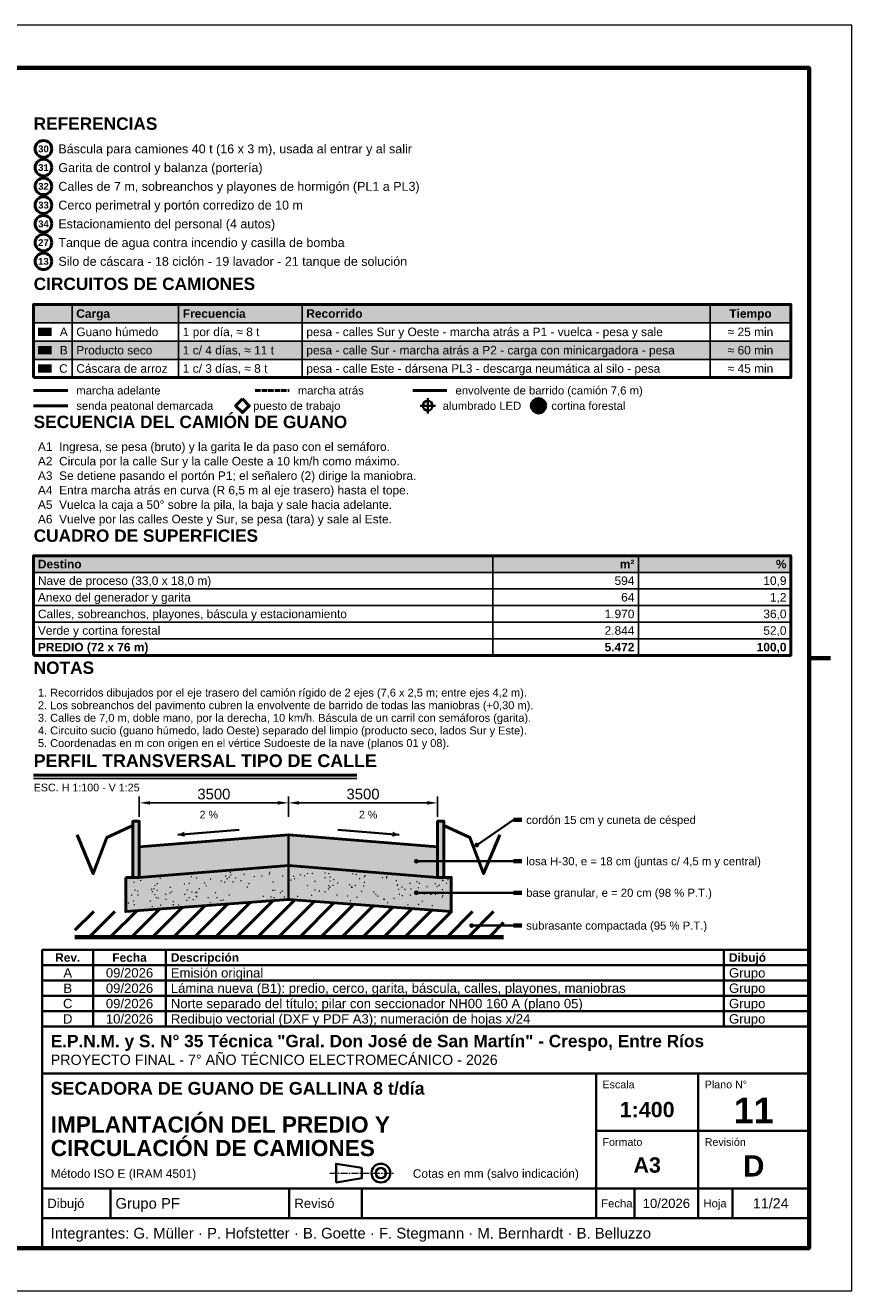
# Model space of a CAD drawing. Header units: millimetres. Extents: x 0 to 420, y 0 to 297.
# Tile 3 of 3: x 226 to 420, y 0 to 297. Entities that reach past the tile are written whole.
import ezdxf
from ezdxf.enums import TextEntityAlignment as Align

# ---------------------------------------------------------------- set-up
doc = ezdxf.new("R2010")
doc.units = ezdxf.units.MM
doc.header["$LTSCALE"] = 0.5
doc.linetypes.add('CENTER', pattern=[5.08, 3.175, -0.635, 0.635, -0.635])
doc.linetypes.add('DASHED', pattern=[1.524, 1.27, -0.254])
for name, color, linetype, lineweight in [('CONTORNO', 7, 'CONTINUOUS', 50), ('COTAS', 7, 'CONTINUOUS', 25), ('EJES', 1, 'CENTER', 18), ('FINO', 7, 'CONTINUOUS', 25), ('HOJA', 8, 'CONTINUOUS', 13), ('RECUADRO', 7, 'CONTINUOUS', 70), ('RELLENO', 9, 'CONTINUOUS', 13), ('ROTULO', 7, 'CONTINUOUS', 35), ('TEXTO', 7, 'CONTINUOUS', 25)]:
    doc.layers.add(name, color=color, linetype=linetype, lineweight=lineweight)
doc.styles.add('NEGRITA', font='arialbd.ttf')
doc.styles.get("Standard").update_dxf_attribs({"font": 'arial.ttf'})
doc.dimstyles.new('IRAM', dxfattribs={"dimtxt": 2.5, "dimasz": 2.5, "dimexe": 1.5, "dimexo": 1, "dimgap": 0.8, "dimtad": 1, "dimdec": 1, "dimtxsty": 'Standard', "dimcen": 2.5, "dimazin": 3, "dimtfac": 1, "dimtmove": 0, "dimatfit": 3})

msp = doc.modelspace()

# ---------------------------------------------------------------- hatches: boundary and pattern name
at = {"layer": 'CONTORNO', "true_color": 0x000000}
h = msp.add_hatch(dxfattribs=at)
h.set_pattern_fill('ANSI31', scale=1.1)
h.paths.add_polyline_path([(237.7, 83), (338.3, 83), (338.3, 89), (326, 89), (287.8, 91.8), (249.6, 89), (237.7, 89)])
at = {"layer": 'COTAS', "true_color": 0x000000}
for points in [[(261.8, 107), (263.44496, 106.52697), (263.34398, 107.73877)], [(313.8, 107), (312.25602, 107.73877), (312.15504, 106.52697)]]:
    msp.add_hatch(color=7, dxfattribs=at).paths.add_polyline_path(points)
at = {"layer": 'RELLENO', "true_color": 0xe2e8ee}
for points in [[(228, 227.2), (405.7, 227.2), (405.7, 231.5), (228, 231.5)], [(228, 168.6), (405.7, 168.6), (405.7, 172.5), (228, 172.5)]]:
    msp.add_hatch(color=7, dxfattribs=at).paths.add_polyline_path(points)
at = {"layer": 'RELLENO', "true_color": 0x96581c}
msp.add_hatch(color=7, dxfattribs=at).paths.add_polyline_path([(229, 224.05), (232.2, 224.05), (232.2, 226.05), (229, 226.05)])
at = {"layer": 'RELLENO', "true_color": 0xf5f5f5}
msp.add_hatch(color=7, dxfattribs=at).paths.add_polyline_path([(228, 218.6), (405.7, 218.6), (405.7, 222.9), (228, 222.9)])
at = {"layer": 'RELLENO', "true_color": 0x277f4a}
msp.add_hatch(color=7, dxfattribs=at).paths.add_polyline_path([(229, 219.75), (232.2, 219.75), (232.2, 221.75), (229, 221.75)])
at = {"layer": 'RELLENO', "true_color": 0xde8400}
msp.add_hatch(color=7, dxfattribs=at).paths.add_polyline_path([(229, 215.45), (232.2, 215.45), (232.2, 217.45), (229, 217.45)])
at = {"layer": 'RELLENO', "true_color": 0xc4deb8}
h = msp.add_hatch(color=7, dxfattribs=at)
edge = h.paths.add_edge_path()
edge.add_arc((346.5, 207.7), 1.7, 0, 360)
at = {"layer": 'RELLENO', "true_color": 0x969696}
for points in [[(252.8, 97), (251.3, 97), (251.3, 110.2), (252.8, 110.2)], [(322.8, 97), (324.3, 97), (324.3, 110.2), (322.8, 110.2)]]:
    msp.add_hatch(color=7, dxfattribs=at).paths.add_polyline_path(points)
at = {"layer": 'RELLENO', "true_color": 0xcccec8}
msp.add_hatch(color=7, dxfattribs=at).paths.add_polyline_path([(252.8, 104.2), (287.8, 107), (322.8, 104.2), (322.8, 97), (287.8, 99.8), (252.8, 97)])
at = {"layer": 'RELLENO', "true_color": 0x000000}
h = msp.add_hatch(color=7, dxfattribs=at)
edge = h.paths.add_edge_path()
edge.add_arc((332, 104.6), 0.55, 0, 360)
h = msp.add_hatch(color=7, dxfattribs=at)
edge = h.paths.add_edge_path()
edge.add_arc((317.8, 100.8), 0.55, 0, 360)
at = {"layer": 'RELLENO', "true_color": 0xffffff}
msp.add_hatch(color=7, dxfattribs=at).paths.add_polyline_path([(249.6, 97), (252.8, 97), (287.8, 99.8), (322.8, 97), (326, 97), (326, 89), (287.8, 91.8), (249.6, 89)])
at = {"layer": 'RELLENO', "true_color": 0x505050}
h = msp.add_hatch(color=7, dxfattribs=at)
edge = h.paths.add_edge_path()
edge.add_arc((274.18162, 98.20609), 0.17, 0, 360)
h = msp.add_hatch(color=7, dxfattribs=at)
edge = h.paths.add_edge_path()
edge.add_arc((283.32794, 97.84395), 0.17, 0, 360)
h = msp.add_hatch(color=7, dxfattribs=at)
edge = h.paths.add_edge_path()
edge.add_arc((283.43332, 98.19592), 0.17, 0, 360)
h = msp.add_hatch(color=7, dxfattribs=at)
edge = h.paths.add_edge_path()
edge.add_arc((292.26435, 97.91407), 0.17, 0, 360)
h = msp.add_hatch(color=7, dxfattribs=at)
edge = h.paths.add_edge_path()
edge.add_arc((293.40776, 97.92208), 0.17, 0, 360)
h = msp.add_hatch(color=7, dxfattribs=at)
edge = h.paths.add_edge_path()
edge.add_arc((296.41065, 98.05899), 0.17, 0, 360)
h = msp.add_hatch(color=7, dxfattribs=at)
edge = h.paths.add_edge_path()
edge.add_arc((297.24122, 97.92016), 0.17, 0, 360)
h = msp.add_hatch(color=7, dxfattribs=at)
edge = h.paths.add_edge_path()
edge.add_arc((251.54564, 95.88429), 0.17, 0, 360)
h = msp.add_hatch(color=7, dxfattribs=at)
edge = h.paths.add_edge_path()
edge.add_arc((253.10997, 96.27224), 0.17, 0, 360)
h = msp.add_hatch(color=7, dxfattribs=at)
edge = h.paths.add_edge_path()
edge.add_arc((256.50042, 95.0999), 0.17, 0, 360)
h = msp.add_hatch(color=7, dxfattribs=at)
edge = h.paths.add_edge_path()
edge.add_arc((257.01842, 95.54425), 0.17, 0, 360)
h = msp.add_hatch(color=7, dxfattribs=at)
edge = h.paths.add_edge_path()
edge.add_arc((257.74502, 96.82287), 0.17, 0, 360)
h = msp.add_hatch(color=7, dxfattribs=at)
edge = h.paths.add_edge_path()
edge.add_arc((263.39259, 95.43562), 0.17, 0, 360)
h = msp.add_hatch(color=7, dxfattribs=at)
edge = h.paths.add_edge_path()
edge.add_arc((264.53947, 95.60421), 0.17, 0, 360)
h = msp.add_hatch(color=7, dxfattribs=at)
edge = h.paths.add_edge_path()
edge.add_arc((264.98355, 97.13326), 0.17, 0, 360)
h = msp.add_hatch(color=7, dxfattribs=at)
edge = h.paths.add_edge_path()
edge.add_arc((266.2399, 96.88953), 0.17, 0, 360)
h = msp.add_hatch(color=7, dxfattribs=at)
edge = h.paths.add_edge_path()
edge.add_arc((268.12822, 95.69726), 0.17, 0, 360)
h = msp.add_hatch(color=7, dxfattribs=at)
edge = h.paths.add_edge_path()
edge.add_arc((268.47457, 95.01459), 0.17, 0, 360)
h = msp.add_hatch(color=7, dxfattribs=at)
edge = h.paths.add_edge_path()
edge.add_arc((269.525, 96.62561), 0.17, 0, 360)
h = msp.add_hatch(color=7, dxfattribs=at)
edge = h.paths.add_edge_path()
edge.add_arc((272.02076, 96.16824), 0.17, 0, 360)
h = msp.add_hatch(color=7, dxfattribs=at)
edge = h.paths.add_edge_path()
edge.add_arc((272.83765, 95.88224), 0.17, 0, 360)
h = msp.add_hatch(color=7, dxfattribs=at)
edge = h.paths.add_edge_path()
edge.add_arc((273.07172, 97.32716), 0.17, 0, 360)
h = msp.add_hatch(color=7, dxfattribs=at)
edge = h.paths.add_edge_path()
edge.add_arc((273.43908, 96.71179), 0.17, 0, 360)
h = msp.add_hatch(color=7, dxfattribs=at)
edge = h.paths.add_edge_path()
edge.add_arc((273.91595, 97.07807), 0.17, 0, 360)
h = msp.add_hatch(color=7, dxfattribs=at)
edge = h.paths.add_edge_path()
edge.add_arc((274.29368, 97.59757), 0.17, 0, 360)
h = msp.add_hatch(color=7, dxfattribs=at)
edge = h.paths.add_edge_path()
edge.add_arc((274.78744, 95.94942), 0.17, 0, 360)
h = msp.add_hatch(color=7, dxfattribs=at)
edge = h.paths.add_edge_path()
edge.add_arc((275.39233, 96.84036), 0.17, 0, 360)
h = msp.add_hatch(color=7, dxfattribs=at)
edge = h.paths.add_edge_path()
edge.add_arc((276.65792, 96.22817), 0.17, 0, 360)
h = msp.add_hatch(color=7, dxfattribs=at)
edge = h.paths.add_edge_path()
edge.add_arc((277.43332, 97.71482), 0.17, 0, 360)
h = msp.add_hatch(color=7, dxfattribs=at)
edge = h.paths.add_edge_path()
edge.add_arc((278.53557, 95.56731), 0.17, 0, 360)
h = msp.add_hatch(color=7, dxfattribs=at)
edge = h.paths.add_edge_path()
edge.add_arc((279.79242, 97.21408), 0.17, 0, 360)
h = msp.add_hatch(color=7, dxfattribs=at)
edge = h.paths.add_edge_path()
edge.add_arc((281.56992, 97.34406), 0.17, 0, 360)
h = msp.add_hatch(color=7, dxfattribs=at)
edge = h.paths.add_edge_path()
edge.add_arc((283.32729, 97.81562), 0.17, 0, 360)
h = msp.add_hatch(color=7, dxfattribs=at)
edge = h.paths.add_edge_path()
edge.add_arc((284.21894, 95.94249), 0.17, 0, 360)
h = msp.add_hatch(color=7, dxfattribs=at)
edge = h.paths.add_edge_path()
edge.add_arc((286.46413, 97.30903), 0.17, 0, 360)
h = msp.add_hatch(color=7, dxfattribs=at)
edge = h.paths.add_edge_path()
edge.add_arc((287.78294, 96.93582), 0.17, 0, 360)
h = msp.add_hatch(color=7, dxfattribs=at)
edge = h.paths.add_edge_path()
edge.add_arc((288.38966, 96.36615), 0.17, 0, 360)
h = msp.add_hatch(color=7, dxfattribs=at)
edge = h.paths.add_edge_path()
edge.add_arc((289.04267, 97.26785), 0.17, 0, 360)
h = msp.add_hatch(color=7, dxfattribs=at)
edge = h.paths.add_edge_path()
edge.add_arc((289.23813, 96.67046), 0.17, 0, 360)
h = msp.add_hatch(color=7, dxfattribs=at)
edge = h.paths.add_edge_path()
edge.add_arc((290.57914, 97.61708), 0.17, 0, 360)
h = msp.add_hatch(color=7, dxfattribs=at)
edge = h.paths.add_edge_path()
edge.add_arc((291.5827, 97.38089), 0.17, 0, 360)
h = msp.add_hatch(color=7, dxfattribs=at)
edge = h.paths.add_edge_path()
edge.add_arc((292.25899, 95.09177), 0.17, 0, 360)
h = msp.add_hatch(color=7, dxfattribs=at)
edge = h.paths.add_edge_path()
edge.add_arc((294.01745, 96.08097), 0.17, 0, 360)
h = msp.add_hatch(color=7, dxfattribs=at)
edge = h.paths.add_edge_path()
edge.add_arc((296.40646, 96.91899), 0.17, 0, 360)
h = msp.add_hatch(color=7, dxfattribs=at)
edge = h.paths.add_edge_path()
edge.add_arc((297.25516, 95.03278), 0.17, 0, 360)
h = msp.add_hatch(color=7, dxfattribs=at)
edge = h.paths.add_edge_path()
edge.add_arc((297.56718, 97.08301), 0.17, 0, 360)
h = msp.add_hatch(color=7, dxfattribs=at)
edge = h.paths.add_edge_path()
edge.add_arc((297.57331, 96.12603), 0.17, 0, 360)
h = msp.add_hatch(color=7, dxfattribs=at)
edge = h.paths.add_edge_path()
edge.add_arc((298.24311, 95.15743), 0.17, 0, 360)
h = msp.add_hatch(color=7, dxfattribs=at)
edge = h.paths.add_edge_path()
edge.add_arc((298.44955, 96.49182), 0.17, 0, 360)
h = msp.add_hatch(color=7, dxfattribs=at)
edge = h.paths.add_edge_path()
edge.add_arc((299.37497, 95.71276), 0.17, 0, 360)
h = msp.add_hatch(color=7, dxfattribs=at)
edge = h.paths.add_edge_path()
edge.add_arc((302.17986, 95.28074), 0.17, 0, 360)
h = msp.add_hatch(color=7, dxfattribs=at)
edge = h.paths.add_edge_path()
edge.add_arc((302.91295, 97.83413), 0.17, 0, 360)
h = msp.add_hatch(color=7, dxfattribs=at)
edge = h.paths.add_edge_path()
edge.add_arc((303.48905, 95.0841), 0.17, 0, 360)
h = msp.add_hatch(color=7, dxfattribs=at)
edge = h.paths.add_edge_path()
edge.add_arc((303.68358, 97.68464), 0.17, 0, 360)
h = msp.add_hatch(color=7, dxfattribs=at)
edge = h.paths.add_edge_path()
edge.add_arc((304.48956, 96.71357), 0.17, 0, 360)
h = msp.add_hatch(color=7, dxfattribs=at)
edge = h.paths.add_edge_path()
edge.add_arc((305.47487, 95.00232), 0.17, 0, 360)
h = msp.add_hatch(color=7, dxfattribs=at)
edge = h.paths.add_edge_path()
edge.add_arc((305.62281, 97.18747), 0.17, 0, 360)
h = msp.add_hatch(color=7, dxfattribs=at)
edge = h.paths.add_edge_path()
edge.add_arc((305.62903, 95.83492), 0.17, 0, 360)
h = msp.add_hatch(color=7, dxfattribs=at)
edge = h.paths.add_edge_path()
edge.add_arc((305.80471, 97.44965), 0.17, 0, 360)
h = msp.add_hatch(color=7, dxfattribs=at)
edge = h.paths.add_edge_path()
edge.add_arc((309.85365, 96.95329), 0.17, 0, 360)
h = msp.add_hatch(color=7, dxfattribs=at)
edge = h.paths.add_edge_path()
edge.add_arc((310.81033, 96.87195), 0.17, 0, 360)
h = msp.add_hatch(color=7, dxfattribs=at)
edge = h.paths.add_edge_path()
edge.add_arc((310.91535, 97.16643), 0.17, 0, 360)
h = msp.add_hatch(color=7, dxfattribs=at)
edge = h.paths.add_edge_path()
edge.add_arc((313.14959, 96.23877), 0.17, 0, 360)
h = msp.add_hatch(color=7, dxfattribs=at)
edge = h.paths.add_edge_path()
edge.add_arc((313.36623, 95.13352), 0.17, 0, 360)
h = msp.add_hatch(color=7, dxfattribs=at)
edge = h.paths.add_edge_path()
edge.add_arc((313.38421, 95.25803), 0.17, 0, 360)
h = msp.add_hatch(color=7, dxfattribs=at)
edge = h.paths.add_edge_path()
edge.add_arc((316.32493, 95.63423), 0.17, 0, 360)
h = msp.add_hatch(color=7, dxfattribs=at)
edge = h.paths.add_edge_path()
edge.add_arc((317.94286, 96.01232), 0.17, 0, 360)
h = msp.add_hatch(color=7, dxfattribs=at)
edge = h.paths.add_edge_path()
edge.add_arc((318.51346, 95.60504), 0.17, 0, 360)
h = msp.add_hatch(color=7, dxfattribs=at)
edge = h.paths.add_edge_path()
edge.add_arc((322.24479, 95.51083), 0.17, 0, 360)
h = msp.add_hatch(color=7, dxfattribs=at)
edge = h.paths.add_edge_path()
edge.add_arc((322.69853, 94.87099), 0.17, 0, 360)
h = msp.add_hatch(color=7, dxfattribs=at)
edge = h.paths.add_edge_path()
edge.add_arc((323.21387, 95.16403), 0.17, 0, 360)
h = msp.add_hatch(color=7, dxfattribs=at)
edge = h.paths.add_edge_path()
edge.add_arc((323.93308, 96.34494), 0.17, 0, 360)
h = msp.add_hatch(color=7, dxfattribs=at)
edge = h.paths.add_edge_path()
edge.add_arc((324.06095, 96.25831), 0.17, 0, 360)
h = msp.add_hatch(color=7, dxfattribs=at)
edge = h.paths.add_edge_path()
edge.add_arc((324.89783, 95.66825), 0.17, 0, 360)
h = msp.add_hatch(color=7, dxfattribs=at)
edge = h.paths.add_edge_path()
edge.add_arc((325.22375, 96.47009), 0.17, 0, 360)
h = msp.add_hatch(color=7, dxfattribs=at)
edge = h.paths.add_edge_path()
edge.add_arc((251.00965, 92.85993), 0.17, 0, 360)
h = msp.add_hatch(color=7, dxfattribs=at)
edge = h.paths.add_edge_path()
edge.add_arc((251.79869, 94.01192), 0.17, 0, 360)
h = msp.add_hatch(color=7, dxfattribs=at)
edge = h.paths.add_edge_path()
edge.add_arc((252.4402, 93.792), 0.17, 0, 360)
h = msp.add_hatch(color=7, dxfattribs=at)
edge = h.paths.add_edge_path()
edge.add_arc((252.46221, 92.86001), 0.17, 0, 360)
h = msp.add_hatch(color=7, dxfattribs=at)
edge = h.paths.add_edge_path()
edge.add_arc((255.69248, 94.21731), 0.17, 0, 360)
h = msp.add_hatch(color=7, dxfattribs=at)
edge = h.paths.add_edge_path()
edge.add_arc((255.85977, 93.66461), 0.17, 0, 360)
h = msp.add_hatch(color=7, dxfattribs=at)
edge = h.paths.add_edge_path()
edge.add_arc((256.23119, 94.32661), 0.17, 0, 360)
h = msp.add_hatch(color=7, dxfattribs=at)
edge = h.paths.add_edge_path()
edge.add_arc((256.4245, 92.99383), 0.17, 0, 360)
h = msp.add_hatch(color=7, dxfattribs=at)
edge = h.paths.add_edge_path()
edge.add_arc((256.75324, 92.28322), 0.17, 0, 360)
h = msp.add_hatch(color=7, dxfattribs=at)
edge = h.paths.add_edge_path()
edge.add_arc((256.97681, 93.99948), 0.17, 0, 360)
h = msp.add_hatch(color=7, dxfattribs=at)
edge = h.paths.add_edge_path()
edge.add_arc((257.27808, 92.12454), 0.17, 0, 360)
h = msp.add_hatch(color=7, dxfattribs=at)
edge = h.paths.add_edge_path()
edge.add_arc((258.9614, 93.05015), 0.17, 0, 360)
h = msp.add_hatch(color=7, dxfattribs=at)
edge = h.paths.add_edge_path()
edge.add_arc((259.96923, 93.35021), 0.17, 0, 360)
h = msp.add_hatch(color=7, dxfattribs=at)
edge = h.paths.add_edge_path()
edge.add_arc((260.04872, 94.65216), 0.17, 0, 360)
h = msp.add_hatch(color=7, dxfattribs=at)
edge = h.paths.add_edge_path()
edge.add_arc((260.44046, 93.67883), 0.17, 0, 360)
h = msp.add_hatch(color=7, dxfattribs=at)
edge = h.paths.add_edge_path()
edge.add_arc((263.45428, 93.03683), 0.17, 0, 360)
h = msp.add_hatch(color=7, dxfattribs=at)
edge = h.paths.add_edge_path()
edge.add_arc((264.08646, 94.06384), 0.17, 0, 360)
h = msp.add_hatch(color=7, dxfattribs=at)
edge = h.paths.add_edge_path()
edge.add_arc((264.50366, 92.24824), 0.17, 0, 360)
h = msp.add_hatch(color=7, dxfattribs=at)
edge = h.paths.add_edge_path()
edge.add_arc((265.12763, 93.58895), 0.17, 0, 360)
h = msp.add_hatch(color=7, dxfattribs=at)
edge = h.paths.add_edge_path()
edge.add_arc((266.04541, 93.40786), 0.17, 0, 360)
h = msp.add_hatch(color=7, dxfattribs=at)
edge = h.paths.add_edge_path()
edge.add_arc((266.2075, 92.56683), 0.17, 0, 360)
h = msp.add_hatch(color=7, dxfattribs=at)
edge = h.paths.add_edge_path()
edge.add_arc((266.2359, 92.49), 0.17, 0, 360)
h = msp.add_hatch(color=7, dxfattribs=at)
edge = h.paths.add_edge_path()
edge.add_arc((266.29884, 93.56224), 0.17, 0, 360)
h = msp.add_hatch(color=7, dxfattribs=at)
edge = h.paths.add_edge_path()
edge.add_arc((266.85035, 94.37713), 0.17, 0, 360)
h = msp.add_hatch(color=7, dxfattribs=at)
edge = h.paths.add_edge_path()
edge.add_arc((268.96229, 92.22387), 0.17, 0, 360)
h = msp.add_hatch(color=7, dxfattribs=at)
edge = h.paths.add_edge_path()
edge.add_arc((270.68109, 93.42572), 0.17, 0, 360)
h = msp.add_hatch(color=7, dxfattribs=at)
edge = h.paths.add_edge_path()
edge.add_arc((271.01506, 92.23457), 0.17, 0, 360)
h = msp.add_hatch(color=7, dxfattribs=at)
edge = h.paths.add_edge_path()
edge.add_arc((273.90885, 92.86808), 0.17, 0, 360)
h = msp.add_hatch(color=7, dxfattribs=at)
edge = h.paths.add_edge_path()
edge.add_arc((278.15214, 94.73598), 0.17, 0, 360)
h = msp.add_hatch(color=7, dxfattribs=at)
edge = h.paths.add_edge_path()
edge.add_arc((281.89358, 92.58984), 0.17, 0, 360)
h = msp.add_hatch(color=7, dxfattribs=at)
edge = h.paths.add_edge_path()
edge.add_arc((283.71706, 92.42226), 0.17, 0, 360)
h = msp.add_hatch(color=7, dxfattribs=at)
edge = h.paths.add_edge_path()
edge.add_arc((284.08884, 93.94727), 0.17, 0, 360)
h = msp.add_hatch(color=7, dxfattribs=at)
edge = h.paths.add_edge_path()
edge.add_arc((284.4034, 92.22356), 0.17, 0, 360)
h = msp.add_hatch(color=7, dxfattribs=at)
edge = h.paths.add_edge_path()
edge.add_arc((284.59121, 94.00596), 0.17, 0, 360)
h = msp.add_hatch(color=7, dxfattribs=at)
edge = h.paths.add_edge_path()
edge.add_arc((285.9307, 93.41155), 0.17, 0, 360)
h = msp.add_hatch(color=7, dxfattribs=at)
edge = h.paths.add_edge_path()
edge.add_arc((286.36795, 93.80438), 0.17, 0, 360)
h = msp.add_hatch(color=7, dxfattribs=at)
edge = h.paths.add_edge_path()
edge.add_arc((286.85605, 92.4295), 0.17, 0, 360)
h = msp.add_hatch(color=7, dxfattribs=at)
edge = h.paths.add_edge_path()
edge.add_arc((289.93427, 92.55957), 0.17, 0, 360)
h = msp.add_hatch(color=7, dxfattribs=at)
edge = h.paths.add_edge_path()
edge.add_arc((293.22714, 92.81846), 0.17, 0, 360)
h = msp.add_hatch(color=7, dxfattribs=at)
edge = h.paths.add_edge_path()
edge.add_arc((294.04966, 94.04406), 0.17, 0, 360)
h = msp.add_hatch(color=7, dxfattribs=at)
edge = h.paths.add_edge_path()
edge.add_arc((295.05427, 93.80806), 0.17, 0, 360)
h = msp.add_hatch(color=7, dxfattribs=at)
edge = h.paths.add_edge_path()
edge.add_arc((296.39559, 93.61535), 0.17, 0, 360)
h = msp.add_hatch(color=7, dxfattribs=at)
edge = h.paths.add_edge_path()
edge.add_arc((297.19703, 94.26347), 0.17, 0, 360)
h = msp.add_hatch(color=7, dxfattribs=at)
edge = h.paths.add_edge_path()
edge.add_arc((297.51436, 94.68425), 0.17, 0, 360)
h = msp.add_hatch(color=7, dxfattribs=at)
edge = h.paths.add_edge_path()
edge.add_arc((299.17946, 92.88454), 0.17, 0, 360)
h = msp.add_hatch(color=7, dxfattribs=at)
edge = h.paths.add_edge_path()
edge.add_arc((301.67385, 92.65992), 0.17, 0, 360)
h = msp.add_hatch(color=7, dxfattribs=at)
edge = h.paths.add_edge_path()
edge.add_arc((302.63783, 94.80362), 0.17, 0, 360)
h = msp.add_hatch(color=7, dxfattribs=at)
edge = h.paths.add_edge_path()
edge.add_arc((302.71477, 94.63782), 0.17, 0, 360)
h = msp.add_hatch(color=7, dxfattribs=at)
edge = h.paths.add_edge_path()
edge.add_arc((303.90566, 92.35384), 0.17, 0, 360)
h = msp.add_hatch(color=7, dxfattribs=at)
edge = h.paths.add_edge_path()
edge.add_arc((304.96117, 93.71649), 0.17, 0, 360)
h = msp.add_hatch(color=7, dxfattribs=at)
edge = h.paths.add_edge_path()
edge.add_arc((307.82485, 93.58128), 0.17, 0, 360)
h = msp.add_hatch(color=7, dxfattribs=at)
edge = h.paths.add_edge_path()
edge.add_arc((308.30626, 93.0544), 0.17, 0, 360)
h = msp.add_hatch(color=7, dxfattribs=at)
edge = h.paths.add_edge_path()
edge.add_arc((308.74402, 92.6154), 0.17, 0, 360)
h = msp.add_hatch(color=7, dxfattribs=at)
edge = h.paths.add_edge_path()
edge.add_arc((312.59107, 92.10527), 0.17, 0, 360)
h = msp.add_hatch(color=7, dxfattribs=at)
edge = h.paths.add_edge_path()
edge.add_arc((313.64048, 94.22876), 0.17, 0, 360)
h = msp.add_hatch(color=7, dxfattribs=at)
edge = h.paths.add_edge_path()
edge.add_arc((313.86309, 93.0277), 0.17, 0, 360)
h = msp.add_hatch(color=7, dxfattribs=at)
edge = h.paths.add_edge_path()
edge.add_arc((314.44914, 94.72488), 0.17, 0, 360)
h = msp.add_hatch(color=7, dxfattribs=at)
edge = h.paths.add_edge_path()
edge.add_arc((314.55492, 92.71597), 0.17, 0, 360)
h = msp.add_hatch(color=7, dxfattribs=at)
edge = h.paths.add_edge_path()
edge.add_arc((315.13315, 94.20125), 0.17, 0, 360)
h = msp.add_hatch(color=7, dxfattribs=at)
edge = h.paths.add_edge_path()
edge.add_arc((316.39622, 92.8212), 0.17, 0, 360)
h = msp.add_hatch(color=7, dxfattribs=at)
edge = h.paths.add_edge_path()
edge.add_arc((316.54067, 94.30185), 0.17, 0, 360)
at = {"layer": 'RELLENO', "true_color": 0x000000}
h = msp.add_hatch(color=7, dxfattribs=at)
edge = h.paths.add_edge_path()
edge.add_arc((317.8, 93.4), 0.55, 0, 360)
at = {"layer": 'RELLENO', "true_color": 0x505050}
h = msp.add_hatch(color=7, dxfattribs=at)
edge = h.paths.add_edge_path()
edge.add_arc((318.31026, 94.54863), 0.17, 0, 360)
h = msp.add_hatch(color=7, dxfattribs=at)
edge = h.paths.add_edge_path()
edge.add_arc((318.65245, 93.2313), 0.17, 0, 360)
h = msp.add_hatch(color=7, dxfattribs=at)
edge = h.paths.add_edge_path()
edge.add_arc((319.70064, 93.12174), 0.17, 0, 360)
h = msp.add_hatch(color=7, dxfattribs=at)
edge = h.paths.add_edge_path()
edge.add_arc((320.33181, 94.81462), 0.17, 0, 360)
h = msp.add_hatch(color=7, dxfattribs=at)
edge = h.paths.add_edge_path()
edge.add_arc((321.2082, 92.99337), 0.17, 0, 360)
h = msp.add_hatch(color=7, dxfattribs=at)
edge = h.paths.add_edge_path()
edge.add_arc((321.3202, 93.18044), 0.17, 0, 360)
h = msp.add_hatch(color=7, dxfattribs=at)
edge = h.paths.add_edge_path()
edge.add_arc((322.32693, 93.04338), 0.17, 0, 360)
h = msp.add_hatch(color=7, dxfattribs=at)
edge = h.paths.add_edge_path()
edge.add_arc((323.92299, 92.37371), 0.17, 0, 360)
h = msp.add_hatch(color=7, dxfattribs=at)
edge = h.paths.add_edge_path()
edge.add_arc((323.93311, 94.1505), 0.17, 0, 360)
h = msp.add_hatch(color=7, dxfattribs=at)
edge = h.paths.add_edge_path()
edge.add_arc((324.04915, 92.74563), 0.17, 0, 360)
h = msp.add_hatch(color=7, dxfattribs=at)
edge = h.paths.add_edge_path()
edge.add_arc((250.24098, 91.00515), 0.17, 0, 360)
h = msp.add_hatch(color=7, dxfattribs=at)
edge = h.paths.add_edge_path()
edge.add_arc((251.44642, 91.48326), 0.17, 0, 360)
h = msp.add_hatch(color=7, dxfattribs=at)
edge = h.paths.add_edge_path()
edge.add_arc((251.63737, 90.58021), 0.17, 0, 360)
h = msp.add_hatch(color=7, dxfattribs=at)
edge = h.paths.add_edge_path()
edge.add_arc((255.37196, 91.47222), 0.17, 0, 360)
h = msp.add_hatch(color=7, dxfattribs=at)
edge = h.paths.add_edge_path()
edge.add_arc((255.81588, 90.16927), 0.17, 0, 360)
h = msp.add_hatch(color=7, dxfattribs=at)
edge = h.paths.add_edge_path()
edge.add_arc((257.79868, 90.50816), 0.17, 0, 360)
h = msp.add_hatch(color=7, dxfattribs=at)
edge = h.paths.add_edge_path()
edge.add_arc((259.07297, 91.87164), 0.17, 0, 360)
h = msp.add_hatch(color=7, dxfattribs=at)
edge = h.paths.add_edge_path()
edge.add_arc((260.75411, 90.55678), 0.17, 0, 360)
h = msp.add_hatch(color=7, dxfattribs=at)
edge = h.paths.add_edge_path()
edge.add_arc((260.76561, 91.33221), 0.17, 0, 360)
h = msp.add_hatch(color=7, dxfattribs=at)
edge = h.paths.add_edge_path()
edge.add_arc((260.79376, 90.64059), 0.17, 0, 360)
h = msp.add_hatch(color=7, dxfattribs=at)
edge = h.paths.add_edge_path()
edge.add_arc((262.04356, 90.51451), 0.17, 0, 360)
h = msp.add_hatch(color=7, dxfattribs=at)
edge = h.paths.add_edge_path()
edge.add_arc((263.94864, 91.60604), 0.17, 0, 360)
h = msp.add_hatch(color=7, dxfattribs=at)
edge = h.paths.add_edge_path()
edge.add_arc((265.4336, 91.82241), 0.17, 0, 360)
h = msp.add_hatch(color=7, dxfattribs=at)
edge = h.paths.add_edge_path()
edge.add_arc((269.43843, 91.03189), 0.17, 0, 360)
h = msp.add_hatch(color=7, dxfattribs=at)
edge = h.paths.add_edge_path()
edge.add_arc((271.9358, 91.62128), 0.17, 0, 360)
h = msp.add_hatch(color=7, dxfattribs=at)
edge = h.paths.add_edge_path()
edge.add_arc((272.48362, 91.68359), 0.17, 0, 360)
h = msp.add_hatch(color=7, dxfattribs=at)
edge = h.paths.add_edge_path()
edge.add_arc((302.34657, 91.52284), 0.17, 0, 360)
h = msp.add_hatch(color=7, dxfattribs=at)
edge = h.paths.add_edge_path()
edge.add_arc((310.13602, 91.87996), 0.17, 0, 360)
h = msp.add_hatch(color=7, dxfattribs=at)
edge = h.paths.add_edge_path()
edge.add_arc((310.34946, 91.83131), 0.17, 0, 360)
h = msp.add_hatch(color=7, dxfattribs=at)
edge = h.paths.add_edge_path()
edge.add_arc((311.04734, 91.03442), 0.17, 0, 360)
h = msp.add_hatch(color=7, dxfattribs=at)
edge = h.paths.add_edge_path()
edge.add_arc((315.83674, 90.52757), 0.17, 0, 360)
h = msp.add_hatch(color=7, dxfattribs=at)
edge = h.paths.add_edge_path()
edge.add_arc((318.34902, 90.65342), 0.17, 0, 360)
h = msp.add_hatch(color=7, dxfattribs=at)
edge = h.paths.add_edge_path()
edge.add_arc((319.18549, 91.38444), 0.17, 0, 360)
h = msp.add_hatch(color=7, dxfattribs=at)
edge = h.paths.add_edge_path()
edge.add_arc((321.57641, 90.40693), 0.17, 0, 360)
at = {"layer": 'RELLENO', "true_color": 0x000000}
h = msp.add_hatch(color=7, dxfattribs=at)
edge = h.paths.add_edge_path()
edge.add_arc((330.8, 85.7), 0.55, 0, 360)

# ---------------------------------------------------------------- linework, layer by layer
at = {"layer": 'CONTORNO', "lineweight": 35}
for p, q in [((320.5, 205.9), (320.5, 209.5)), ((318.7, 207.7), (322.3, 207.7)), ((332, 104.6), (340.6, 110.5)), ((276.2, 108.2), (261.8, 107)), ((299.4, 108.2), (313.8, 107)), ((317.8, 100.8), (340.6, 100.8)), ((317.8, 93.4), (340.6, 93.4)), ((330.8, 85.7), (340.6, 85.7))]:
    msp.add_line(p, q, dxfattribs=at)
at = {"layer": 'CONTORNO'}
msp.add_line((228, 121), (303.84, 121), dxfattribs=at)
at = {"layer": 'CONTORNO', "lineweight": 70}
for p, q in [((340.6, 110.5), (342.6, 110.5)), ((340.6, 100.8), (342.6, 100.8)), ((340.6, 93.4), (342.6, 93.4)), ((340.6, 85.7), (342.6, 85.7)), ((237.7, 83), (338.3, 83))]:
    msp.add_line(p, q, dxfattribs=at)
at = {"layer": 'CONTORNO'}
for points in [[(228, 214.3), (405.7, 214.3), (405.7, 231.5), (228, 231.5)], [(228, 149.1), (405.7, 149.1), (405.7, 172.5), (228, 172.5)]]:
    msp.add_lwpolyline(points, close=True, dxfattribs=at)
at = {"layer": 'CONTORNO', "lineweight": 50}
for points in [[(277, 209.3), (278.6, 207.7), (277, 206.1), (275.4, 207.7)], [(252.8, 97), (251.3, 97), (251.3, 110.2), (252.8, 110.2)], [(322.8, 97), (324.3, 97), (324.3, 110.2), (322.8, 110.2)], [(252.8, 104.2), (287.8, 107), (322.8, 104.2), (322.8, 97), (287.8, 99.8), (252.8, 97)], [(249.6, 97), (252.8, 97), (287.8, 99.8), (322.8, 97), (326, 97), (326, 89), (287.8, 91.8), (249.6, 89)]]:
    msp.add_lwpolyline(points, close=True, dxfattribs=at)
for points in [[(251.3, 109.2), (245.2, 106.4), (242, 97.9), (238.2, 107)], [(324.3, 109.2), (330.4, 106.4), (333.6, 97.9), (337.4, 107)]]:
    msp.add_lwpolyline(points, dxfattribs=at)
for centre, radius in [((230.3, 268), 1.95), ((230.3, 263.6), 1.95), ((230.3, 259.2), 1.95), ((230.3, 254.8), 1.95), ((230.3, 250.4), 1.95), ((230.3, 246), 1.95), ((230.3, 241.6), 1.95), ((346.5, 207.7), 1.7)]:
    msp.add_circle(centre, radius, dxfattribs=at)
at = {"layer": 'CONTORNO', "lineweight": 35}
msp.add_circle((320.5, 207.7), 1.15, dxfattribs=at)
at = {"layer": 'COTAS', "lineweight": 35, "true_color": 0xde8400}
msp.add_line((287.8, 107), (287.8, 91.8), dxfattribs=at)
at = {"layer": 'COTAS', "lineweight": 50, "true_color": 0x96581c}
msp.add_lwpolyline([(228, 211.3), (236, 211.3)], dxfattribs=at)
at = {"layer": 'COTAS', "linetype": 'DASHED', "lineweight": 50, "ltscale": 2, "true_color": 0x96581c}
msp.add_lwpolyline([(280, 211.3), (288, 211.3)], dxfattribs=at)
at = {"layer": 'COTAS', "lineweight": 50, "true_color": 0x6e6e6e}
msp.add_lwpolyline([(317, 211.3), (325, 211.3)], dxfattribs=at)
at = {"layer": 'COTAS', "lineweight": 50, "true_color": 0x277f4a}
msp.add_lwpolyline([(228, 207.7), (236, 207.7)], dxfattribs=at)
at = {"layer": 'EJES'}
msp.add_line((297.5, 27.6), (312.5, 27.6), dxfattribs=at)
at = {"layer": 'FINO'}
for p, q in [((237, 231.5), (237, 214.3)), ((262, 231.5), (262, 214.3)), ((291, 231.5), (291, 214.3)), ((386.8, 231.5), (386.8, 214.3)), ((335.8, 172.5), (335.8, 149.1)), ((370, 172.5), (370, 149.1)), ((228, 120.2), (303.84, 120.2))]:
    msp.add_line(p, q, dxfattribs=at)
for points in [[(228, 227.2), (405.7, 227.2), (405.7, 231.5), (228, 231.5)], [(228, 222.9), (405.7, 222.9), (405.7, 227.2), (228, 227.2)], [(228, 218.6), (405.7, 218.6), (405.7, 222.9), (228, 222.9)], [(228, 214.3), (405.7, 214.3), (405.7, 218.6), (228, 218.6)], [(228, 168.6), (405.7, 168.6), (405.7, 172.5), (228, 172.5)], [(228, 164.7), (405.7, 164.7), (405.7, 168.6), (228, 168.6)], [(228, 160.8), (405.7, 160.8), (405.7, 164.7), (228, 164.7)], [(228, 156.9), (405.7, 156.9), (405.7, 160.8), (228, 160.8)], [(228, 153), (405.7, 153), (405.7, 156.9), (228, 156.9)], [(228, 149.1), (405.7, 149.1), (405.7, 153), (228, 153)]]:
    msp.add_lwpolyline(points, close=True, dxfattribs=at)
at = {"layer": 'HOJA'}
msp.add_lwpolyline([(0, 0), (420, 0), (420, 297), (0, 297)], close=True, dxfattribs=at)
at = {"layer": 'RECUADRO'}
msp.add_line((415, 148.5), (410, 148.5), dxfattribs=at)
msp.add_lwpolyline([(20, 10), (410, 10), (410, 287), (20, 287)], close=True, dxfattribs=at)
at = {"layer": 'ROTULO'}
for p, q in [((242, 76.4), (242, 80)), ((259, 76.4), (259, 80)), ((390, 76.4), (390, 80)), ((242, 72.8), (242, 76.4)), ((259, 72.8), (259, 76.4)), ((390, 72.8), (390, 76.4)), ((242, 69.2), (242, 72.8)), ((259, 69.2), (259, 72.8)), ((390, 69.2), (390, 72.8)), ((242, 65.6), (242, 69.2)), ((259, 65.6), (259, 69.2)), ((390, 65.6), (390, 69.2)), ((242, 62), (242, 65.6)), ((259, 62), (259, 65.6)), ((390, 62), (390, 65.6)), ((230, 62), (410, 62)), ((230, 10), (230, 62)), ((230, 51), (410, 51)), ((360, 24), (360, 51)), ((384, 24), (384, 51)), ((360, 37.5), (410, 37.5)), ((230, 24), (410, 24)), ((246, 17), (246, 24)), ((288, 17), (288, 24)), ((305, 17), (305, 24)), ((360, 17), (360, 24)), ((369, 17), (369, 24)), ((384, 17), (384, 24)), ((392, 17), (392, 24)), ((230, 17), (410, 17))]:
    msp.add_line(p, q, dxfattribs=at)
for points in [[(230, 76.4), (410, 76.4), (410, 80), (230, 80)], [(230, 72.8), (410, 72.8), (410, 76.4), (230, 76.4)], [(230, 69.2), (410, 69.2), (410, 72.8), (230, 72.8)], [(230, 65.6), (410, 65.6), (410, 69.2), (230, 69.2)], [(230, 62), (410, 62), (410, 65.6), (230, 65.6)], [(299, 25.4), (305, 26.4), (305, 28.8), (299, 29.8)]]:
    msp.add_lwpolyline(points, close=True, dxfattribs=at)
for radius in [2.2, 1.2]:
    msp.add_circle((309.5, 27.6), radius, dxfattribs=at)

# ---------------------------------------------------------------- texts
at = {"layer": 'ROTULO', "style": 'NEGRITA'}
for s, height, p in [('Rev.', 2, (236, 78.2)), ('Fecha', 2, (250.5, 78.2)), ('11', 6, (397, 42.3)), ('1:400', 3.6, (372, 42.5)), ('A3', 3.6, (372, 29.5)), ('D', 5, (397, 29.3))]:
    msp.add_text(s, height=height, dxfattribs=at).set_placement(p, align=Align.MIDDLE_CENTER)
for s, height, p in [('Descripción', 2, (260.2, 78.2)), ('Dibujó', 2, (391.2, 78.2)), ('E.P.N.M. y S. N° 35 Técnica "Gral. Don José de San Martín" - Crespo, Entre Ríos', 2.9, (232, 58.6)), ('SECADORA DE GUANO DE GALLINA 8 t/día', 3, (232, 47.5)), ('IMPLANTACIÓN DEL PREDIO Y', 3.8, (232, 39)), ('CIRCULACIÓN DE CAMIONES', 3.8, (232, 33.49))]:
    msp.add_text(s, height=height, dxfattribs=at).set_placement(p, align=Align.MIDDLE_LEFT)
at = {"layer": 'ROTULO'}
for s, height, p in [('A', 2.2, (236, 74.6)), ('09/2026', 2.2, (250.5, 74.6)), ('B', 2.2, (236, 71)), ('09/2026', 2.2, (250.5, 71)), ('C', 2.2, (236, 67.4)), ('09/2026', 2.2, (250.5, 67.4)), ('D', 2.2, (236, 63.8)), ('10/2026', 2.2, (250.5, 63.8)), ('10/2026', 2.2, (376.5, 20.5)), ('11/24', 2.4, (401, 20.5))]:
    msp.add_text(s, height=height, dxfattribs=at).set_placement(p, align=Align.MIDDLE_CENTER)
for s, height, p in [('Emisión original', 2.2, (260.2, 74.6)), ('Grupo', 2.2, (391.2, 74.6)), ('Lámina nueva (B1): predio, cerco, garita, báscula, calles, playones, maniobras', 2.2, (260.2, 71)), ('Grupo', 2.2, (391.2, 71)), ('Norte separado del título; pilar con seccionador NH00 160 A (plano 05)', 2.2, (260.2, 67.4)), ('Grupo', 2.2, (391.2, 67.4)), ('Redibujo vectorial (DXF y PDF A3); numeración de hojas x/24', 2.2, (260.2, 63.8)), ('Grupo', 2.2, (391.2, 63.8)), ('PROYECTO FINAL - 7° AÑO TÉCNICO ELECTROMECÁNICO - 2026', 2.4, (232, 54.2)), ('Método ISO E (IRAM 4501)', 2, (232, 27.5)), ('Cotas en mm (salvo indicación)', 2, (317, 27.5)), ('Dibujó', 2.2, (231.2, 20.5)), ('Grupo PF', 2.5, (247.2, 20.5)), ('Revisó', 2.2, (289.2, 20.5)), ('Fecha', 1.9, (361.2, 20.5)), ('Hoja', 1.9, (385.2, 20.5)), ('Integrantes: G. Müller · P. Hofstetter · B. Goette · F. Stegmann · M. Bernhardt · B. Belluzzo', 2.5, (232, 13.5))]:
    msp.add_text(s, height=height, dxfattribs=at).set_placement(p, align=Align.MIDDLE_LEFT)
for s, p in [('Escala', (361.5, 49.3)), ('Plano N°', (385.5, 49.3)), ('Formato', (361.5, 35.8)), ('Revisión', (385.5, 35.8))]:
    msp.add_text(s, height=1.8, dxfattribs=at).set_placement(p, align=Align.TOP_LEFT)
at = {"layer": 'TEXTO', "style": 'NEGRITA'}
for s, height, p in [('REFERENCIAS', 2.9, (228, 271.6)), ('CIRCUITOS DE CAMIONES', 2.9, (228, 234)), ('SECUENCIA DEL CAMIÓN DE GUANO', 2.9, (228, 201.6)), ('CUADRO DE SUPERFICIES', 2.9, (228, 174.9)), ('NOTAS', 2.9, (228, 143.9)), ('PERFIL TRANSVERSAL TIPO DE CALLE', 3, (228, 122))]:
    msp.add_text(s, height=height, dxfattribs=at).set_placement(p, align=Align.BOTTOM_LEFT)
for s, height, p in [('30', 1.6, (230.3, 268)), ('31', 1.6, (230.3, 263.6)), ('32', 1.6, (230.3, 259.2)), ('33', 1.6, (230.3, 254.8)), ('34', 1.6, (230.3, 250.4)), ('27', 1.6, (230.3, 246)), ('13', 1.6, (230.3, 241.6)), ('Tiempo', 2, (396.25, 229.35))]:
    msp.add_text(s, height=height, dxfattribs=at).set_placement(p, align=Align.MIDDLE_CENTER)
at = {"layer": 'TEXTO'}
for s, height, p in [('Báscula para camiones 40 t (16 x 3 m), usada al entrar y al salir', 2.1, (233.8, 268)), ('Garita de control y balanza (portería)', 2.1, (233.8, 263.6)), ('Calles de 7 m, sobreanchos y playones de hormigón (PL1 a PL3)', 2.1, (233.8, 259.2)), ('Cerco perimetral y portón corredizo de 10 m', 2.1, (233.8, 254.8)), ('Estacionamiento del personal (4 autos)', 2.1, (233.8, 250.4)), ('Tanque de agua contra incendio y casilla de bomba', 2.1, (233.8, 246)), ('Silo de cáscara - 18 ciclón - 19 lavador - 21 tanque de solución', 2.1, (233.8, 241.6)), ('Guano húmedo', 2, (238, 225.05)), ('1 por día, ≈ 8 t', 2, (263, 225.05)), ('pesa - calles Sur y Oeste - marcha atrás a P1 - vuelca - pesa y sale', 2, (292, 225.05)), ('Producto seco', 2, (238, 220.75)), ('1 c/ 4 días, ≈ 11 t', 2, (263, 220.75)), ('pesa - calle Sur - marcha atrás a P2 - carga con minicargadora - pesa', 2, (292, 220.75)), ('Cáscara de arroz', 2, (238, 216.45)), ('1 c/ 3 días, ≈ 8 t', 2, (263, 216.45)), ('pesa - calle Este - dársena PL3 - descarga neumática al silo - pesa', 2, (292, 216.45)), ('marcha adelante', 1.9, (238, 211.3)), ('marcha atrás', 1.9, (290, 211.3)), ('envolvente de barrido (camión 7,6 m)', 1.9, (327, 211.3)), ('senda peatonal demarcada', 1.9, (238, 207.7)), ('puesto de trabajo', 1.9, (279.5, 207.7)), ('alumbrado LED', 1.9, (324, 207.7)), ('cortina forestal', 1.9, (349.5, 207.7)), ('A1  Ingresa, se pesa (bruto) y la garita le da paso con el semáforo.', 2, (229, 198.1)), ('A2  Circula por la calle Sur y la calle Oeste a 10 km/h como máximo.', 2, (229, 194.7)), ('A3  Se detiene pasando el portón P1; el señalero (2) dirige la maniobra.', 2, (229, 191.3)), ('A4  Entra marcha atrás en curva (R 6,5 m al eje trasero) hasta el tope.', 2, (229, 187.9)), ('A5  Vuelca la caja a 50° sobre la pila, la baja y sale hacia adelante.', 2, (229, 184.5)), ('A6  Vuelve por las calles Oeste y Sur, se pesa (tara) y sale al Este.', 2, (229, 181.1)), ('Nave de proceso (33,0 x 18,0 m)', 2, (229, 166.65)), ('Anexo del generador y garita', 2, (229, 162.75)), ('Calles, sobreanchos, playones, báscula y estacionamiento', 2, (229, 158.85)), ('Verde y cortina forestal', 2, (229, 154.95)), ('cordón 15 cm y cuneta de césped', 1.9, (343.6, 110.5)), ('losa H-30, e = 18 cm (juntas c/ 4,5 m y central)', 1.9, (343.6, 100.8)), ('base granular, e = 20 cm (98 % P.T.)', 1.9, (343.6, 93.4)), ('subrasante compactada (95 % P.T.)', 1.9, (343.6, 85.7))]:
    msp.add_text(s, height=height, dxfattribs=at).set_placement(p, align=Align.MIDDLE_LEFT)
at = {"layer": 'TEXTO', "style": 'NEGRITA'}
for s, p in [('Carga', (238, 229.35)), ('Frecuencia', (263, 229.35)), ('Recorrido', (292, 229.35)), ('Destino', (229, 170.55)), ('PREDIO (72 x 76 m)', (229, 151.05))]:
    msp.add_text(s, height=2, dxfattribs=at).set_placement(p, align=Align.MIDDLE_LEFT)
at = {"layer": 'TEXTO'}
for s, p in [('A', (236, 225.05)), ('B', (236, 220.75)), ('C', (236, 216.45)), ('594', (369, 166.65)), ('10,9', (404.7, 166.65)), ('64', (369, 162.75)), ('1,2', (404.7, 162.75)), ('1.970', (369, 158.85)), ('36,0', (404.7, 158.85)), ('2.844', (369, 154.95)), ('52,0', (404.7, 154.95))]:
    msp.add_text(s, height=2, dxfattribs=at).set_placement(p, align=Align.MIDDLE_RIGHT)
for s, p in [('≈ 25 min', (396.25, 225.05)), ('≈ 60 min', (396.25, 220.75)), ('≈ 45 min', (396.25, 216.45))]:
    msp.add_text(s, height=2, dxfattribs=at).set_placement(p, align=Align.MIDDLE_CENTER)
at = {"layer": 'TEXTO', "style": 'NEGRITA'}
for s, p in [('m²', (369, 170.55)), ('%', (404.7, 170.55)), ('5.472', (369, 151.05)), ('100,0', (404.7, 151.05))]:
    msp.add_text(s, height=2, dxfattribs=at).set_placement(p, align=Align.MIDDLE_RIGHT)
at = {"layer": 'TEXTO'}
for s, height, p in [('1. Recorridos dibujados por el eje trasero del camión rígido de 2 ejes (7,6 x 2,5 m; entre ejes 4,2 m).', 1.85, (229, 141.3)), ('2. Los sobreanchos del pavimento cubren la envolvente de barrido de todas las maniobras (+0,30 m).', 1.85, (229, 138.34)), ('3. Calles de 7,0 m, doble mano, por la derecha, 10 km/h. Báscula de un carril con semáforos (garita).', 1.85, (229, 135.38)), ('4. Circuito sucio (guano húmedo, lado Oeste) separado del limpio (producto seco, lados Sur y Este).', 1.85, (229, 132.42)), ('5. Coordenadas en m con origen en el vértice Sudoeste de la nave (planos 01 y 08).', 1.85, (229, 129.46)), ('ESC. H 1:100 - V 1:25', 1.8, (228, 119))]:
    msp.add_text(s, height=height, dxfattribs=at).set_placement(p, align=Align.TOP_LEFT)
for p in [(269.1, 110.3), (306.5, 110.3)]:
    msp.add_text('2 %', height=1.8, dxfattribs=at).set_placement(p, align=Align.BOTTOM_CENTER)

# ---------------------------------------------------------------- dimensions: what is measured, and where the dimension line sits
at = {"layer": 'COTAS'}
for base, p1, p2 in [((252.8, 114.5), (252.8, 110.2), (287.8, 110.2)), ((287.8, 114.5), (287.8, 110.2), (322.8, 110.2))]:
    msp.add_linear_dim(base=base, p1=p1, p2=p2, dimstyle='IRAM', override={"dimlfac": 100}, dxfattribs=at).render()

doc.saveas('drawing.dxf')
